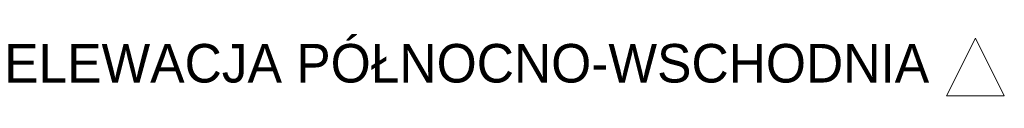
# Model space of a CAD drawing. Header units: millimetres. Extents: x 59044 to 78760, y -6506 to 13188.
# Tile 5 of 7: x 72430 to 76262, y 389 to 637. Entities that reach past the tile are written whole.
import ezdxf

# ---------------------------------------------------------------- set-up
doc = ezdxf.new("R2010")
doc.units = ezdxf.units.MM
doc.header["$MEASUREMENT"] = 0
doc.linetypes.add('Wipeout_Contour', pattern=[1000, 0, -1000])
doc.layers.add('0_Nr_pióra__61', color=7, linetype='Continuous', lineweight=13, true_color=0x6a6a6a)
doc.styles.add('STYL_AUTOMATYCZNY_1', font='txt')

# ---------------------------------------------------------------- blocks, each defined once
blk = doc.blocks.new('Elewacja_1_4', base_point=(64662.9, 388.9))
at = {"layer": '0_Nr_pióra__61', "color": 251, "lineweight": 13, "true_color": 0x6a6a6a, "insert": (75969.1, 439), "char_height": 150, "attachment_point": 9, "style": 'STYL_AUTOMATYCZNY_1'}
blk.add_mtext('\\A1;{\\pqr;\\pt0;\\fCentury Gothic|b0|i0|c238|p34;ELEWACJA PÓŁNOCNO-WSCHODNIA}', dxfattribs=at)
at = {"color": 254, "linetype": 'Wipeout_Contour', "lineweight": 0, "ltscale": 228451.807774}
blk.add_wipeout([(76036.6, 388.9), (76261.6, 388.9), (76149.1, 613.9)], dxfattribs=at)
at = {"layer": '0_Nr_pióra__61', "color": 251, "linetype": 'Continuous', "lineweight": 13, "true_color": 0x6a6a6a, "flags": 128}
blk.add_lwpolyline([(76036.6, 388.9), (76261.6, 388.9), (76149.1, 613.9)], close=True, dxfattribs=at)

msp = doc.modelspace()

# ---------------------------------------------------------------- block references
at = {"color": 151, "lineweight": 13, "true_color": 0x80c2ff}
msp.add_blockref('Elewacja_1_4', (64662.9, 388.9), dxfattribs=at)

doc.saveas('drawing.dxf')
